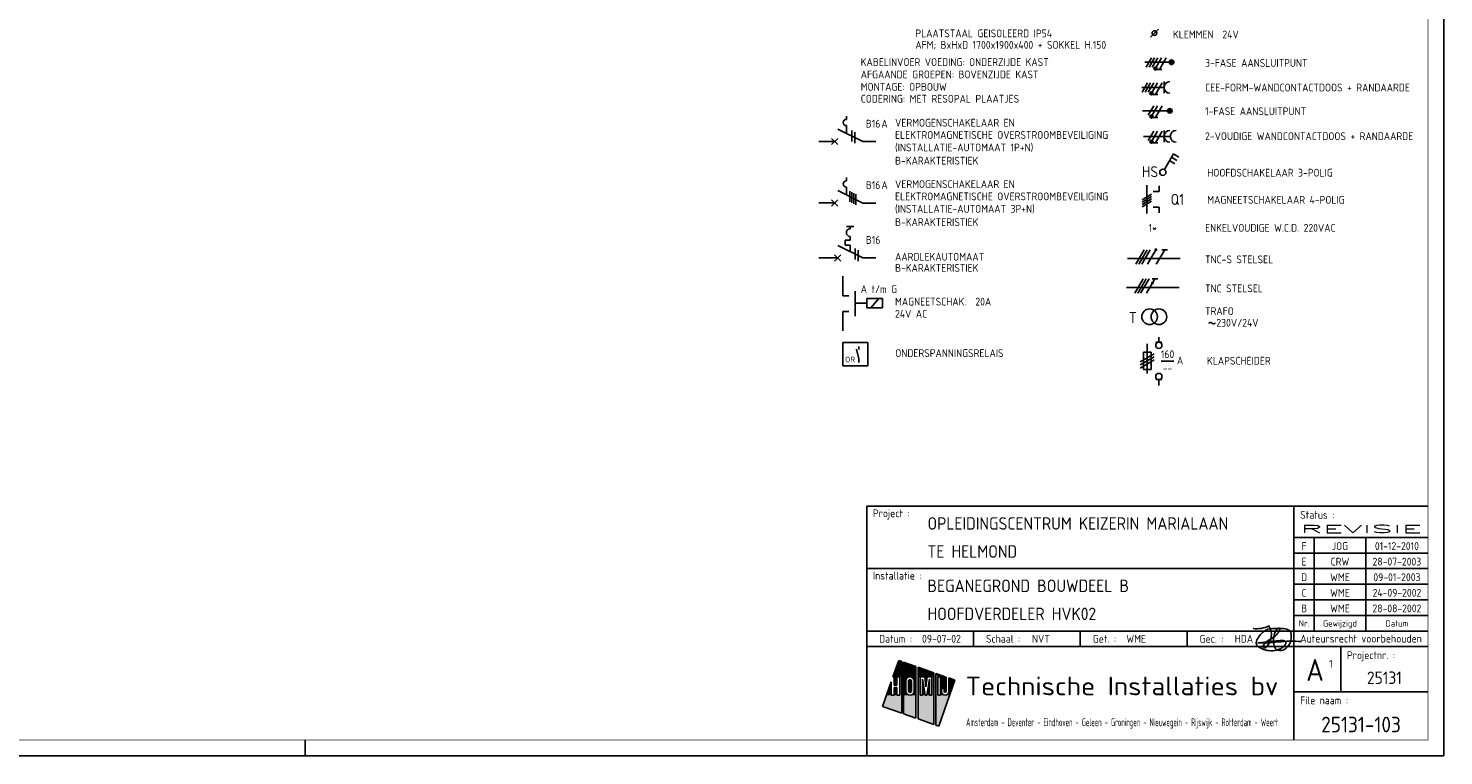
# Model space of a CAD drawing. Header units: millimetres. Extents: x 0 to 841, y 0 to 594.
# Tile 3 of 4: x 387 to 841, y 0 to 233. Entities that reach past the tile are written whole.
import ezdxf
from ezdxf.enums import TextEntityAlignment as Align

# ---------------------------------------------------------------- set-up
doc = ezdxf.new("R2010")
doc.units = ezdxf.units.MM
doc.linetypes.add('HIDDEN', pattern=[9.525, 6.35, -3.175])
doc.layers.get('0').update_dxf_attribs({"linetype": 'CONTINUOUS'})
for name, color, linetype in [('02-61-50-lijn050', 90, 'CONTINUOUS'), ('1', 7, 'CONTINUOUS'), ('40', 1, 'CONTINUOUS'), ('41', 2, 'CONTINUOUS'), ('70', 1, 'CONTINUOUS'), ('71', 2, 'CONTINUOUS'), ('EL$2B---_KADER', 4, 'CONTINUOUS'), ('LIJN025', 10, 'CONTINUOUS'), ('LIJN035', 50, 'CONTINUOUS'), ('LIJN050', 90, 'CONTINUOUS'), ('TEKST18', 210, 'CONTINUOUS'), ('TEKST25', 10, 'CONTINUOUS'), ('TEKST35', 50, 'CONTINUOUS'), ('TEKST50', 90, 'CONTINUOUS'), ('TEKST70', 130, 'CONTINUOUS')]:
    doc.layers.add(name, color=color, linetype=linetype)
doc.styles.add('5_0', font='iso.shx')
doc.styles.add('HELV', font='ISO.SHX')
doc.styles.add('ISO', font='ISO.SHX')
doc.styles.add('NEN', font='iso.shx')
doc.styles.add('ROMAND', font='romand')

# ---------------------------------------------------------------- blocks, each defined once
blk = doc.blocks.new('A1')
at = {"layer": 'LIJN025'}
for p, q in [((793, 80), (793, 5)), ((793, 70), (836, 70)), ((799.5, 70), (799.5, 40)), ((816, 70), (816, 40)), ((793, 65), (836, 65)), ((656, 60), (793, 60)), ((793, 60), (836, 60)), ((793, 55), (836, 55)), ((793, 50), (836, 50)), ((793, 45), (836, 45)), ((656, 40), (836, 40)), ((690.25, 35), (690.25, 40)), ((724.5, 35), (724.5, 40)), ((758.75, 35), (758.75, 40)), ((656, 35), (836, 35)), ((808, 35), (808, 20.5)), ((666.28, 30.55), (664.44, 25.28)), ((667.23, 30.22), (666.28, 30.55)), ((667.23, 13.64), (667.23, 30.22)), ((667.85, 30), (667.85, 13.42)), ((671.81, 28.62), (667.85, 30)), ((671.81, 12.03), (671.81, 28.62)), ((672.49, 28.38), (672.49, 11.8)), ((677.53, 26.61), (672.49, 28.38)), ((663.88, 23.67), (661.11, 15.78)), ((663.88, 19.41), (663.88, 23.67)), ((664.44, 25.28), (664.78, 25.28)), ((664.78, 25.28), (664.78, 22.62)), ((665.68, 22.62), (665.68, 25.28)), ((665.68, 25.28), (666.58, 25.28)), ((666.58, 25.28), (666.58, 19.41)), ((668.51, 23.91), (668.61, 24.43)), ((668.51, 20.8), (668.51, 23.91)), ((668.61, 24.43), (668.9, 24.86)), ((668.9, 24.86), (669.35, 25.18)), ((669.35, 25.18), (669.88, 25.28)), ((669.39, 23.89), (669.46, 24.14)), ((669.39, 20.81), (669.39, 23.89)), ((669.46, 24.14), (669.63, 24.32)), ((669.63, 24.32), (669.89, 24.39)), ((669.88, 25.28), (670.41, 25.18)), ((669.89, 24.39), (670.13, 24.32)), ((670.13, 24.32), (670.31, 24.14)), ((670.31, 24.14), (670.38, 23.89)), ((670.38, 23.89), (670.38, 20.81)), ((670.41, 25.18), (670.85, 24.88)), ((670.85, 24.88), (671.14, 24.45)), ((671.14, 24.45), (671.25, 23.91)), ((671.25, 23.91), (671.25, 20.8)), ((673.1, 25.28), (674.62, 25.28)), ((673.1, 19.41), (673.1, 25.28)), ((673.87, 24.56), (673.87, 19.41)), ((674.72, 19.41), (673.87, 24.56)), ((674.62, 25.28), (675, 22.14)), ((675, 22.14), (675.38, 25.28)), ((676.15, 24.56), (675.29, 19.41)), ((675.38, 25.28), (676.92, 25.28)), ((676.15, 19.41), (676.15, 24.56)), ((676.92, 25.28), (676.92, 19.41)), ((677.53, 10.03), (677.53, 26.61)), ((678.21, 26.37), (678.21, 9.79)), ((681.46, 25.24), (678.21, 26.37)), ((678.81, 25.28), (679.69, 25.28)), ((678.81, 19.41), (678.81, 25.28)), ((679.14, 9.47), (684.31, 24.24)), ((679.69, 25.28), (679.69, 19.41)), ((681.46, 20.62), (681.46, 25.24)), ((682.31, 24.94), (682.31, 20.61)), ((684.31, 24.24), (682.31, 24.94)), ((664.78, 19.41), (663.88, 19.41)), ((664.78, 22.62), (665.68, 22.62)), ((664.78, 21.86), (664.78, 19.41)), ((665.68, 21.86), (664.78, 21.86)), ((665.68, 19.41), (665.68, 21.86)), ((666.58, 19.41), (665.68, 19.41)), ((668.61, 20.28), (668.51, 20.8)), ((668.91, 19.82), (668.61, 20.28)), ((669.37, 19.52), (668.91, 19.82)), ((669.91, 19.41), (669.37, 19.52)), ((669.45, 20.57), (669.39, 20.81)), ((669.64, 20.38), (669.45, 20.57)), ((669.89, 20.32), (669.64, 20.38)), ((670.14, 20.38), (669.89, 20.32)), ((670.43, 19.53), (669.91, 19.41)), ((670.32, 20.56), (670.14, 20.38)), ((670.38, 20.81), (670.32, 20.56)), ((670.86, 19.83), (670.43, 19.53)), ((671.15, 20.26), (670.86, 19.83)), ((671.25, 20.8), (671.15, 20.26)), ((673.87, 19.41), (673.1, 19.41)), ((675.29, 19.41), (674.72, 19.41)), ((676.92, 19.41), (676.15, 19.41)), ((679.69, 19.41), (678.81, 19.41)), ((680.02, 21.54), (680.88, 21.54)), ((680.02, 20.61), (680.02, 21.54)), ((680.09, 20.16), (680.02, 20.61)), ((680.34, 19.76), (680.09, 20.16)), ((680.7, 19.5), (680.34, 19.76)), ((681.16, 19.41), (680.7, 19.5)), ((680.88, 21.54), (680.88, 20.62)), ((680.88, 20.62), (680.97, 20.41)), ((680.97, 20.41), (681.17, 20.33)), ((681.61, 19.5), (681.16, 19.41)), ((681.17, 20.33), (681.37, 20.41)), ((681.37, 20.41), (681.46, 20.62)), ((681.99, 19.77), (681.61, 19.5)), ((682.24, 20.17), (681.99, 19.77)), ((682.31, 20.61), (682.24, 20.17)), ((793, 20.5), (836, 20.5)), ((661.11, 15.78), (667.23, 13.64)), ((667.85, 13.42), (671.81, 12.03)), ((672.49, 11.8), (677.53, 10.03)), ((678.21, 9.79), (679.14, 9.47)), ((476, 0), (476, 5)), ((656, 0), (656, 5))]:
    blk.add_line(p, q, dxfattribs=at)
blk.add_lwpolyline([(0, 0), (0, 594), (841, 594), (841, 0)], close=True, dxfattribs=at)
for points in [[(664.44, 25.28), (666.28, 30.55), (667.23, 25.28), (667.23, 30.22)], [(667.85, 25.28), (667.85, 30), (671.81, 25.28), (671.81, 28.62)], [(672.49, 25.28), (672.49, 28.38), (677.53, 25.28), (677.53, 26.61)], [(662.39, 19.41), (663.88, 23.67), (663.88, 19.41), (663.88, 23.67)], [(664.78, 22.62), (664.78, 25.28), (665.68, 22.62), (665.68, 25.28)], [(666.58, 19.41), (666.58, 25.28), (667.23, 19.41), (667.23, 25.28)], [(669.35, 25.18), (667.85, 25.28), (669.88, 25.28), (667.85, 25.28)], [(668.9, 24.86), (667.85, 25.28), (669.35, 25.18), (667.85, 25.28)], [(668.61, 24.43), (667.85, 25.28), (668.9, 24.86), (667.85, 25.28)], [(667.85, 23.91), (667.85, 25.28), (668.51, 23.91), (668.61, 24.43)], [(667.85, 20.8), (667.85, 23.91), (668.51, 20.8), (668.51, 23.91)], [(669.39, 23.89), (669.46, 24.14), (670.38, 23.89), (670.31, 24.14)], [(669.39, 20.81), (669.39, 23.89), (670.38, 20.81), (670.38, 23.89)], [(669.46, 24.14), (669.63, 24.32), (670.31, 24.14), (670.13, 24.32)], [(669.63, 24.32), (669.89, 24.39), (670.13, 24.32), (669.89, 24.39)], [(670.41, 25.18), (669.88, 25.28), (670.41, 25.18), (671.81, 25.28)], [(670.85, 24.88), (670.41, 25.18), (670.85, 24.88), (671.81, 25.28)], [(671.14, 24.45), (670.85, 24.88), (671.14, 24.45), (671.81, 25.28)], [(671.25, 23.91), (671.14, 24.45), (671.81, 23.91), (671.81, 25.28)], [(671.25, 20.8), (671.25, 23.91), (671.81, 20.8), (671.81, 23.91)], [(672.49, 19.41), (672.49, 25.28), (673.1, 19.41), (673.1, 25.28)], [(673.87, 19.41), (673.87, 24.56), (674.72, 19.41), (673.87, 24.56)], [(675, 22.14), (674.62, 25.28), (675, 22.14), (675.38, 25.28)], [(675.29, 19.41), (676.15, 24.56), (676.15, 19.41), (676.15, 24.56)], [(676.92, 19.41), (676.92, 25.28), (677.53, 19.41), (677.53, 25.28)], [(679.69, 25.28), (678.21, 26.37), (681.46, 25.24), (678.21, 26.37)], [(678.81, 25.28), (678.21, 26.37), (679.69, 25.28), (678.21, 26.37)], [(678.21, 19.41), (678.21, 26.37), (678.81, 19.41), (678.81, 25.28)], [(679.69, 25.24), (679.69, 25.28), (681.46, 25.24)], [(679.69, 21.54), (679.69, 25.24), (681.46, 21.54), (681.46, 25.24)], [(682.31, 20.61), (682.31, 24.94), (683.04, 20.61), (684.31, 24.24)], [(661.11, 15.78), (662.39, 19.41), (667.23, 13.64), (667.23, 19.41)], [(664.78, 19.41), (664.78, 21.86), (665.68, 19.41), (665.68, 21.86)], [(667.85, 19.41), (668.51, 20.8), (667.85, 19.41), (668.61, 20.28)], [(667.85, 19.41), (667.85, 20.8), (667.85, 19.41), (668.51, 20.8)], [(667.85, 19.41), (668.61, 20.28), (667.85, 19.41), (668.91, 19.82)], [(667.85, 19.41), (668.91, 19.82), (667.85, 19.41), (669.37, 19.52)], [(667.85, 19.41), (669.37, 19.52), (667.85, 19.41), (669.91, 19.41)], [(667.85, 13.42), (667.85, 19.41), (671.81, 12.03), (671.81, 19.41)], [(669.45, 20.57), (669.39, 20.81), (670.32, 20.56), (670.38, 20.81)], [(669.64, 20.38), (669.45, 20.57), (670.14, 20.38), (670.32, 20.56)], [(669.89, 20.32), (669.64, 20.38), (669.89, 20.32), (670.14, 20.38)], [(669.91, 19.41), (670.43, 19.53), (669.91, 19.41), (671.81, 19.41)], [(670.43, 19.53), (670.86, 19.83), (670.43, 19.53), (671.81, 19.41)], [(670.86, 19.83), (671.15, 20.26), (670.86, 19.83), (671.81, 19.41)], [(671.81, 19.41), (671.15, 20.26), (671.81, 20.8), (671.25, 20.8)], [(672.49, 11.8), (672.49, 19.41), (677.53, 10.03), (677.53, 19.41)], [(678.21, 9.79), (678.21, 19.41), (679.14, 9.47), (682.62, 19.41)], [(679.69, 19.41), (679.69, 21.54), (680.02, 20.61), (680.02, 21.54)], [(679.69, 19.41), (680.02, 20.61), (679.69, 19.41), (680.09, 20.16)], [(679.69, 19.41), (680.09, 20.16), (679.69, 19.41), (680.34, 19.76)], [(679.69, 19.41), (680.34, 19.76), (679.69, 19.41), (680.7, 19.5)], [(679.69, 19.41), (680.7, 19.5), (679.69, 19.41), (681.16, 19.41)], [(680.02, 20.61), (680.02, 21.54), (680.09, 20.16), (680.02, 20.61)], [(681.46, 20.62), (680.88, 21.54), (681.46, 20.62), (681.46, 21.54)], [(681.37, 20.41), (680.88, 21.54), (681.46, 20.62), (680.88, 21.54)], [(681.17, 20.33), (680.88, 21.54), (681.37, 20.41), (680.88, 21.54)], [(680.97, 20.41), (680.88, 21.54), (681.17, 20.33), (680.88, 21.54)], [(680.88, 20.62), (680.88, 21.54), (680.97, 20.41), (680.88, 21.54)], [(681.16, 19.41), (682.62, 19.41), (681.61, 19.5), (682.62, 19.41)], [(682.62, 19.41), (681.61, 19.5), (682.62, 19.41), (681.99, 19.77)], [(682.62, 19.41), (681.99, 19.77), (683.04, 20.61), (682.24, 20.17)], [(682.24, 20.17), (682.31, 20.61), (682.24, 20.17), (683.04, 20.61)]]:
    blk.add_solid(points, dxfattribs=at)
at = {"layer": 'LIJN050'}
for p, q in [((836, 80), (656, 80)), ((656, 80), (656, 5))]:
    blk.add_line(p, q, dxfattribs=at)
at = {"layer": 'LIJN050', "const_width": 0.2}
blk.add_lwpolyline([(836, 5), (836, 589), (25, 589), (25, 5)], close=True, dxfattribs=at)
at = {"layer": 'TEKST18', "style": 'ISO'}
for s, p in [('Nr.', (796.25, 41.43)), ('Gewijzigd', (807.75, 41.43)), ('Datum', (826, 41.43))]:
    blk.add_text(s, height=2, dxfattribs=at).set_placement(p, align=Align.CENTER)
at = {"layer": 'TEKST18', "style": 'ISO', "width": 0.67468}
blk.add_text('Amsterdam - Deventer - Eindhoven - Geleen - Groningen - Nieuwegein - Rijswijk - Rotterdam - Weert', height=2.5, dxfattribs=at).set_placement((687.88, 9.47), (788, 9.47), align=Align.FIT)
at = {"layer": 'TEKST25', "style": 'ISO'}
for s, p in [('Project :', (658, 76.5)), ('Status :', (795, 76)), ('Installatie :', (658, 56.5)), ('Datum :', (660, 36.25)), ('Schaal :', (694.25, 36.25)), ('Get. :', (728.5, 36.25)), ('Gec. :', (762.75, 36.25)), ('Projectnr. :', (810, 31)), ('File naam :', (795, 16.5))]:
    blk.add_text(s, height=2.5, dxfattribs=at).set_placement(p)
at = {"layer": 'TEKST25', "style": 'ISO', "width": 1.015814}
blk.add_text('Auteursrecht voorbehouden', height=2.5, dxfattribs=at).set_placement((795, 36.3), (834, 36.3), align=Align.FIT)
at = {"layer": 'TEKST25', "style": 'ROMAND', "width": 2.899115}
blk.add_attdef('STATUS', text='', height=2.5, dxfattribs=at).set_placement((795, 71.5), (834, 71.5), align=Align.FIT)
at = {"layer": 'TEKST25', "style": 'ISO'}
for tag, p in [('E', (796.25, 66)), ('NAAM-E', (807.75, 66)), ('DATUM-E', (826, 66)), ('D', (796.25, 61)), ('NAAM-D', (807.75, 61)), ('DATUM-D', (826, 61)), ('C', (796.25, 56)), ('NAAM-C', (807.75, 56)), ('DATUM-C', (826, 56)), ('B', (796.25, 51)), ('NAAM-B', (807.75, 51)), ('DATUM-B', (826, 51)), ('A', (796.25, 46)), ('NAAM-A', (807.75, 46)), ('DATUM-A', (826, 46))]:
    blk.add_attdef(tag, text='', height=2.5, dxfattribs=at).set_placement(p, align=Align.CENTER)
for tag, p in [('DATUM', (673.75, 36.25)), ('SCHAAL', (709, 36.25)), ('GETEKEND', (739.25, 36.25)), ('GECONTOL.', (774, 36.25)), ('FORMAAT', (804.25, 28.25))]:
    blk.add_attdef(tag, p, '', height=2.5, dxfattribs=at)
at = {"layer": 'TEKST35', "style": 'ISO'}
for tag, p in [('PROJECT', (675.5, 72.5)), ('PLAATS', (675.5, 63.5)), ('INSTALLATIE-REGEL1', (675.5, 52.5)), ('INSTALLATIE-REGEL2', (675.5, 43.5))]:
    blk.add_attdef(tag, p, '', height=4, dxfattribs=at)
blk.add_attdef('PROJ.NR.', text='', height=4, dxfattribs=at).set_placement((822, 23), align=Align.CENTER)
at = {"layer": 'TEKST50', "style": 'HELV', "width": 1.169753}
blk.add_text('Technische Installaties bv', height=6, dxfattribs=at).set_placement((687.72, 19.36), (787.99, 19.36), align=Align.FIT)
at = {"layer": 'TEKST50', "style": 'ISO'}
blk.add_attdef('FILE-NAAM', text='', height=5, dxfattribs=at).set_placement((814.5, 7.5), align=Align.CENTER)
at = {"layer": 'TEKST70', "style": 'HELV'}
blk.add_text('A', height=7, dxfattribs=at).set_placement((799.75, 24), align=Align.CENTER)
blk = doc.blocks.new('PRHDAA4')
at = {"layer": '02-61-50-lijn050', "color": 50, "linetype": 'ByBlock', "flags": 128}
blk.add_lwpolyline([(1.04, 2.03, 0.043806), (-6.39, 1.89, -0.031193), (-12.8, 1.6), (-7.61, 2.16, 0.003454), (-5.1, 2.36, -0.231177), (-3.95, 1.92, -0.175519), (-3.92, 1.42, -0.153375), (-4.6, 0.4, -0.056813), (-5.76, -0.34, -0.100205), (-8.11, -0.94, -0.16296), (-12.67, 0.33, -0.379529), (-13.36, 2.09, -0.14016), (-11.01, 5.21, -0.143334), (-9.14, 6.05, -0.06258), (-4.67, 6.18, -0.12688), (-2.65, 5.49, -0.169413), (-2.32, 4.96, -0.095564), (-2.27, 2.38, -0.080055), (-2.63, 1.34, -0.126486), (-4.26, -0.44, -0.214891), (-6.48, -0.78, -0.203106), (-7.05, -0.45, -0.121177), (-7.75, 1.16, -0.121604), (-7.51, 4.45, -0.010614), (-7.31, 5.13, -0.021915), (-7.04, 5.72, -0.15615), (-6.41, 6.24, -0.050224), (-6.16, 6.3, -0.295436), (-5.97, 6.21, -0.250173), (-5.94, 5.68, -0.167384), (-8.57, 2.94, 0.121525), (-11.08, 0.82, 0.14194), (-11.19, 0.5, 0.153562), (-11.18, 0.3, 0.520832), (-10.31, 0.11, 0.362036), (-9.35, 7.05, -0.145439), (-14.41, 6.19)], format="xyb", dxfattribs=at)
blk = doc.blocks.new('T1146')
at = {"layer": '71'}
for p, q in [((-4, 0), (-4, -8)), ((0, -1.5), (-2, -1.5)), ((0, -6.5), (-2, -6.5))]:
    blk.add_line(p, q, dxfattribs=at)
blk = doc.blocks.new('RWS023', base_point=(227, 181))
at = {"layer": '40', "style": 'NEN'}
blk.add_text('~', height=5, dxfattribs=at).set_placement((223.5, 179.5))

msp = doc.modelspace()

# ---------------------------------------------------------------- linework, layer by layer
at = {"color": 50}
for p, q in [((739.62, 159.5), (756.5, 159.5)), ((739.3, 150.2), (756.17, 150.2))]:
    msp.add_line(p, q, dxfattribs=at)
at = {"color": 10}
for p, q in [((742.29, 157.62), (745, 162.31)), ((743.23, 157.62), (745.93, 162.31)), ((744.17, 157.62), (746.87, 162.31)), ((746.04, 157.62), (748.75, 162.31)), ((748.85, 157.62), (751.56, 162.31)), ((750.62, 162.31), (752.5, 162.31)), ((741.97, 148.32), (744.67, 153.01)), ((742.9, 148.32), (745.61, 153.01)), ((743.84, 148.32), (746.55, 153.01)), ((745.72, 148.32), (748.42, 153.01)), ((747.48, 153.01), (749.36, 153.01))]:
    msp.add_line(p, q, dxfattribs=at)
at = {"color": 10, "const_width": 0.469}
for points in [[(748.54, 162.42, 1), (748.95, 162.19, 1)], [(747.41, 151.72, 1), (747.81, 151.48, 1)]]:
    msp.add_lwpolyline(points, format="xyb", close=True, dxfattribs=at)
at = {"layer": '1', "color": 1}
for p, q in [((747.31, 223.87), (745.56, 220.84)), ((748.31, 223.87), (746.56, 220.84)), ((749.31, 223.87), (747.56, 220.84)), ((750.56, 223.87), (748.83, 220.88)), ((752.06, 223.87), (749.87, 220.08)), ((746.04, 215.87), (744.29, 212.84)), ((747.04, 215.87), (745.29, 212.84)), ((748.04, 215.87), (746.29, 212.84)), ((749.29, 215.87), (747.56, 212.88)), ((750.79, 215.87), (748.6, 212.08)), ((748.04, 208.47), (746.29, 205.44)), ((749.29, 208.47), (747.56, 205.48)), ((750.79, 208.47), (748.6, 204.68)), ((748.04, 200.37), (746.29, 197.34)), ((749.29, 200.37), (747.56, 197.38)), ((750.79, 200.37), (748.6, 196.58)), ((748.21, 128.94), (743.71, 126.34)), ((748.21, 127.94), (743.71, 125.34)), ((748.21, 126.94), (743.71, 124.34))]:
    msp.add_line(p, q, dxfattribs=at)
at = {"layer": '1', "color": 2}
for p, q in [((646.7, 201), (654.73, 196.98)), ((646.7, 181.3), (654.73, 177.28)), ((650.69, 169.78), (650.69, 168.98)), ((646.7, 163.7), (654.73, 159.68)), ((650.69, 165.38), (649.09, 165.38)), ((649.09, 165.38), (649.09, 163.78)), ((649.09, 163.78), (650.69, 163.78)), ((650.69, 166.58), (650.69, 165.38)), ((650.69, 163.78), (650.69, 161.71)), ((745.96, 132.14), (745.96, 122.64)), ((748.66, 132.64), (750.66, 132.64)), ((744.71, 123.89), (744.71, 129.39)), ((744.71, 129.39), (747.21, 129.39)), ((747.21, 129.39), (747.21, 123.89)), ((747.21, 123.89), (744.71, 123.89)), ((750.66, 120.64), (748.66, 120.64))]:
    msp.add_line(p, q, dxfattribs=at)
at = {"layer": '1', "color": 1}
for centre in [(748.59, 220.44), (747.32, 212.44), (747.32, 205.04), (747.32, 196.94)]:
    msp.add_circle(centre, 0.5, dxfattribs=at)
at = {"layer": '1', "color": 2}
msp.add_arc((650.69, 167.78), 1.2, 90, 270, dxfattribs=at)
at = {"layer": '40'}
msp.add_line((749.52, 233.02), (747.02, 230.52), dxfattribs=at)
at = {"layer": '40', "color": 2}
msp.add_circle((748.27, 231.77), 0.75, dxfattribs=at)
at = {"layer": '70'}
for p, q in [((750.65, 220.08), (749.1, 220.08)), ((749.38, 212.08), (747.83, 212.08)), ((749.38, 204.68), (747.83, 204.68)), ((651.2, 200.5), (651.2, 197)), ((652.2, 200), (652.2, 196.5)), ((749.38, 196.58), (747.83, 196.58)), ((650.56, 181.11), (650.56, 177.61)), ((651.21, 180.79), (651.21, 177.29)), ((651.86, 180.47), (651.86, 176.97)), ((652.5, 180.15), (652.5, 176.65)), ((744.3, 178.34), (747.33, 180.09)), ((747.33, 179.34), (744.3, 177.59)), ((744.3, 176.84), (747.33, 178.59)), ((744.3, 176.09), (747.33, 177.84)), ((652.27, 162.68), (652.27, 159.18)), ((653.27, 162.18), (653.27, 158.68)), ((750.47, 126.52), (754.47, 126.52))]:
    msp.add_line(p, q, dxfattribs=at)
at = {"layer": '70', "const_width": 0.5}
for points in [[(748.34, 220.44, 1), (748.84, 220.44, 1)], [(747.07, 212.44, 1), (747.57, 212.44, 1)], [(747.07, 205.04, 1), (747.57, 205.04, 1)], [(747.07, 196.94, 1), (747.57, 196.94, 1)]]:
    msp.add_lwpolyline(points, format="xyb", close=True, dxfattribs=at)
at = {"layer": '71'}
for p, q in [((744.25, 214.35), (751.34, 214.35)), ((751.34, 212.47), (751.34, 216.23)), ((649.48, 204.12), (649.48, 205.12)), ((649.48, 199.62), (649.48, 202.12)), ((751.34, 196.79), (751.34, 200.55)), ((744.74, 198.67), (753.34, 198.67)), ((751.45, 188.02), (754.34, 193.04)), ((753.09, 190.87), (754.83, 189.87)), ((753.72, 191.95), (755.45, 190.95)), ((754.34, 193.04), (756.08, 192.04)), ((649.48, 184.42), (649.48, 185.42)), ((649.48, 179.92), (649.48, 182.42)), ((745.81, 182.96), (745.81, 173.96)), ((749.81, 180.96), (747.81, 180.96)), ((749.81, 175.96), (747.81, 175.96)), ((645.7, 160.68), (647.7, 158.68)), ((645.7, 158.68), (647.7, 160.68)), ((661.07, 146.69), (656.07, 146.69)), ((656.07, 146.69), (656.07, 143.69)), ((661.07, 143.69), (661.07, 146.69)), ((656.07, 143.69), (661.07, 143.69)), ((656.41, 132.51), (648.31, 132.51)), ((648.31, 132.51), (648.31, 125.01)), ((656.41, 125.01), (656.41, 132.51)), ((653.49, 127.27), (652.73, 130.37)), ((648.31, 125.01), (656.41, 125.01))]:
    msp.add_line(p, q, dxfattribs=at)
for centre, radius in [((753.74, 222.43), 0.75), ((753.74, 222.43), 0.5), ((753.74, 222.43), 0.25), ((753.16, 206.85), 0.75), ((753.16, 206.85), 0.5), ((753.16, 206.85), 0.25), ((750.94, 187.15), 1), ((746.71, 140.81), 2.5), ((749.71, 140.81), 2.5), ((749.66, 131.64), 1), ((749.66, 121.64), 1)]:
    msp.add_circle(centre, radius, dxfattribs=at)
for centre, radius in [((753.22, 214.35), 1.88), ((649.48, 203.12), 1), ((753.22, 198.67), 1.88), ((755.22, 198.67), 1.88), ((649.48, 183.42), 1)]:
    msp.add_arc(centre, radius, 90, 270, dxfattribs=at)
at = {"layer": 'LIJN025', "color": 2, "linetype": 'Continuous'}
for p, q in [((644.77, 196.01), (646.75, 197.98)), ((644.77, 197.98), (646.75, 196.01)), ((644.77, 178.28), (646.75, 176.31)), ((644.77, 176.31), (646.75, 178.28))]:
    msp.add_line(p, q, dxfattribs=at)
at = {"layer": 'LIJN025', "color": 1, "linetype": 'Continuous'}
msp.add_line((657.37, 143.69), (659.88, 146.69), dxfattribs=at)
at = {"layer": 'LIJN025', "color": 2, "linetype": 'HIDDEN', "ltscale": 2.5}
msp.add_line((656.07, 145.19), (652.31, 145.19), dxfattribs=at)
at = {"layer": 'LIJN035'}
for p, q in [((753.24, 222.43), (745.16, 222.43)), ((752.66, 206.85), (744.46, 206.85)), ((645.76, 196.99), (640.69, 196.99)), ((654.73, 196.98), (658.94, 196.98)), ((749.81, 180.96), (749.81, 182.76)), ((645.76, 177.29), (640.69, 177.29)), ((654.73, 177.28), (658.94, 177.28)), ((749.81, 174.16), (749.81, 175.96)), ((646.71, 159.69), (640.69, 159.69)), ((654.73, 159.68), (658.94, 159.68)), ((648.31, 147.53), (648.31, 153.82)), ((648.31, 136.25), (648.31, 142.53)), ((749.66, 132.64), (749.66, 134.24)), ((653.49, 131.24), (653.49, 130.26)), ((653.49, 127.27), (653.49, 126.14)), ((749.66, 120.64), (749.66, 118.79))]:
    msp.add_line(p, q, dxfattribs=at)
at = {"layer": 'LIJN050'}
msp.add_line((649.49, 169.77), (651.88, 169.77), dxfattribs=at)

# ---------------------------------------------------------------- block references
at = {"layer": '40'}
msp.add_blockref('RWS023', (768.71, 137.61), dxfattribs=at)
at = {"layer": 'EL$2B---_KADER'}
msp.add_blockref('A1', (0, 0), dxfattribs=at).add_auto_attribs({'NAAM-E': 'JOG', 'NAAM-D': 'CRW', 'NAAM-C': 'WME', 'NAAM-B': 'WME', 'NAAM-A': 'WME', 'STATUS': 'REVISIE', 'FILE-NAAM': '25131-103', 'SCHAAL': 'NVT', 'INSTALLATIE-REGEL2': 'HOOFDVERDELER HVK02', 'INSTALLATIE-REGEL1': 'BEGANEGROND BOUWDEEL B', 'DATUM': '09-07-02', 'PLAATS': 'TE HELMOND', 'PROJECT': 'OPLEIDINGSCENTRUM KEIZERIN MARIALAAN', 'GETEKEND': 'WME', 'GECONTOL.': 'HDA', 'C': 'D', 'B': 'C', 'A': 'B', 'E': 'F', 'D': 'E', 'PROJ.NR.': '25131', 'DATUM-C': '09-01-2003', 'DATUM-B': '24-09-2002', 'DATUM-A': '28-08-2002', 'FORMAAT': '1', 'DATUM-E': '01-12-2010', 'DATUM-D': '28-07-2003'})
at = {"layer": 'LIJN025', "color": 2, "linetype": 'Continuous', "rotation": 180}
msp.add_blockref('T1146', (648.31, 141.03), dxfattribs=at)
at = {"layer": 'LIJN025'}
msp.add_blockref('PRHDAA4', (794.3, 34.6), dxfattribs=at)

# ---------------------------------------------------------------- texts
at = {"layer": '40', "style": 'NEN'}
for s, height, p in [('B16', 2.5, (655.73, 201.48)), ('A', 2.5, (660.73, 201.48)), ('B16', 2.5, (655.73, 181.78)), ('A', 2.5, (660.73, 181.78)), ('B16', 2.5, (655.73, 164.18)), ('230V/24V', 2.5, (768.11, 137.61)), ('OR', 1.8, (649.08, 126.17)), ('A', 2.5, (755.47, 125.52))]:
    msp.add_text(s, height=height, dxfattribs=at).set_placement(p)
for s, p in [('160', (752.47, 127.52)), ('--', (752.47, 123.02))]:
    msp.add_text(s, height=2.5, dxfattribs=at).set_placement(p, align=Align.CENTER)
at = {"layer": '41', "style": 'NEN'}
msp.add_text('T', height=3.5, dxfattribs=at).set_placement((742.57, 138.8), align=Align.RIGHT)
at = {"layer": 'TEKST25'}
for s, style, p in [('PLAATSTAAL GEISOLEERD IP54', 'ISO', (671.6, 230.45)), ('KLEMMEN  24V', 'ISO', (754.19, 230.1)), ('AFM; BxHxD 1700x1900x400 + SOKKEL H.150', 'ISO', (671.6, 226.75)), ('KABELINVOER VOEDING: ONDERZIJDE KAST', 'ISO', (654.1, 221.24)), ('3-FASE AANSLUITPUNT', 'ISO', (764.5, 220.96)), ('AFGAANDE GROEPEN: BOVENZIJDE KAST', 'ISO', (654.1, 217.28)), ('MONTAGE: OPBOUW', 'ISO', (654.1, 213.3)), ('CEE-FORM-WANDCONTACTDOOS + RANDAARDE', 'ISO', (764.5, 213.06)), ('CODERING: MET RESOPAL PLAATJES', 'ISO', (654.1, 209.48)), ('VERMOGENSCHAKELAAR EN ', 'ISO', (665.1, 201.79)), ('1-FASE AANSLUITPUNT', 'ISO', (764.5, 205.46)), ('ELEKTROMAGNETISCHE OVERSTROOMBEVEILIGING', 'ISO', (665.1, 197.86)), ('2-VOUDIGE WANDCONTACTDOOS + RANDAARDE', 'ISO', (764.5, 197.46)), ('(INSTALLATIE-AUTOMAAT 1P+N)', 'ISO', (665.1, 193.86)), ('B-KARAKTERISTIEK', 'ISO', (665.1, 189.61)), ('HOOFDSCHAKELAAR 3-POLIG', 'ISO', (765.2, 185.76)), ('VERMOGENSCHAKELAAR EN ', 'ISO', (665.1, 182.09)), ('ELEKTROMAGNETISCHE OVERSTROOMBEVEILIGING', 'ISO', (665.1, 178.16)), ('MAGNEETSCHAKELAAR 4-POLIG', 'ISO', (765.2, 177.06)), ('(INSTALLATIE-AUTOMAAT 3P+N)', 'ISO', (665.1, 174.16)), ('B-KARAKTERISTIEK', 'ISO', (665.1, 169.91)), ('1*', '5_0', (746.39, 168.05)), ('ENKELVOUDIGE W.C.D. 220VAC', 'ISO', (764.5, 168.06)), ('AARDLEKAUTOMAAT', 'ISO', (665.1, 158.79)), ('TNC-S STELSEL', 'ISO', (764.5, 157.96)), ('B-KARAKTERISTIEK', 'ISO', (665.1, 155.21)), ('A t/m G', 'ISO', (654.09, 148.4)), ('TNC STELSEL', 'ISO', (764.5, 148.66)), ('MAGNEETSCHAK.  20A', 'ISO', (665.09, 144.4)), ('24V AC', 'ISO', (665.09, 140.48)), ('TRAFO', 'ISO', (764.5, 141.36)), ('ONDERSPANNINGSRELAIS', 'ISO', (665.18, 127.9)), ('KLAPSCHEIDER', 'ISO', (765.11, 125.44))]:
    msp.add_text(s, height=2.5, dxfattribs=dict(at, style=style)).set_placement(p)
at = {"layer": 'TEKST35', "style": 'NEN'}
for s, p in [('HS', (744.25, 185.59)), ('Q1', (753.45, 176.69))]:
    msp.add_text(s, height=3.5, dxfattribs=at).set_placement(p)

doc.saveas('drawing.dxf')
